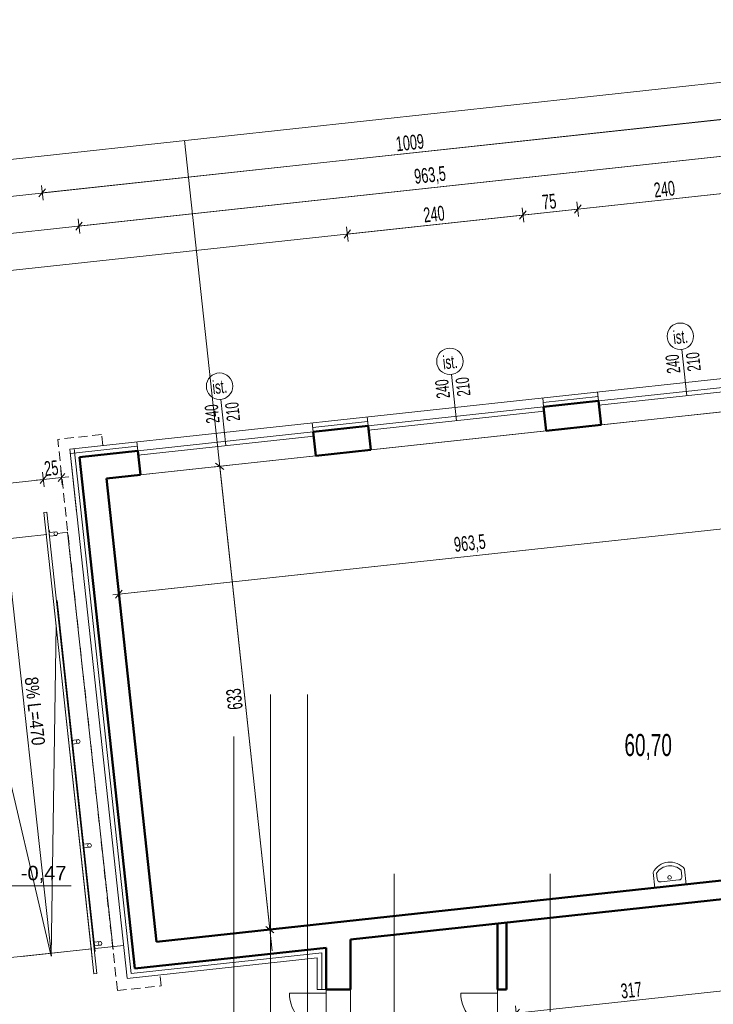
# Model space of a CAD drawing. Header units: millimetres. Extents: x 72202 to 304796, y 21658 to 519946.
# Tile 54 of 93: x 194637 to 195580, y 221999 to 223336. Entities that reach past the tile are written whole.
import ezdxf

# ---------------------------------------------------------------- set-up
doc = ezdxf.new("R2010")
doc.units = ezdxf.units.MM
doc.linetypes.add('DASHED', pattern=[19.05, 12.7, -6.35])
doc.layers.get('Defpoints').update_dxf_attribs({"color": 3})
for name, color, linetype, lineweight in [('DRZWI I OKNA OPISY', 30, 'Continuous', 9), ('linia - gruba - projektowana', 170, 'Continuous', 50), ('linia - meble', 5, 'Continuous', 9), ('LINIA CIENKA', 7, 'Continuous', 13), ('LINIA KRESKOWANIE', 9, 'Continuous', 5), ('LINIA WYMIAROWANIE', 1, 'Continuous', 9), ('OPISY', 251, 'Continuous', 9)]:
    doc.layers.add(name, color=color, linetype=linetype, lineweight=lineweight)
doc.layers.add('LINIA-NIE DRUKOWAĆ', color=3, linetype='Continuous', lineweight=20, plot=False)
doc.styles.add('simplex', font='arial.ttf')
doc.styles.get("Standard").update_dxf_attribs({"font": 'ARIALN.TTF', "width": 0.75})
doc.linetypes.add('GRADZINOWANIE', pattern='A,0.00254,-2.54,[134,ltypeshp.shx,S=2.54,R=0,X=-2.54,Y=0],-5.08,[134,ltypeshp.shx,S=2.54,R=180,X=2.54,Y=0],-2.54', length=10.16254)
doc.dimstyles.new('sebek100', dxfattribs={"dimtxt": 17, "dimasz": 10, "dimexe": 10, "dimexo": 20, "dimgap": 4, "dimtad": 1, "dimrnd": 0.5, "dimtxsty": 'Standard', "dimblk": 'OBLIQUE', "dimcen": 8, "dimclre": 1, "dimazin": 0, "dimtm": 1e-09, "dimtfac": 1, "dimtix": 1, "dimtmove": 1, "dimatfit": 3, "dimldrblk": 'zas', "dimfxl": 0, "dimtolj": 2, "dimlwd": -1, "dimlwe": -1, "dimarcsym": 0})

# ---------------------------------------------------------------- blocks, each defined once
blk = doc.blocks.new('_Oblique')
at = {"color": 0, "linetype": 'ByBlock', "lineweight": -2}
blk.add_line((-0.5, -0.5), (0.5, 0.5), dxfattribs=at)
blk = doc.blocks.new('*D346')
at = {"layer": 'Defpoints', "color": 0, "lineweight": -3, "ltscale": 4}
for p in [(194433.3, 222033.8), (194733.3, 222033.8), (194733.3, 221828.8)]:
    blk.add_point(p, dxfattribs=at)
at = {"layer": 'LINIA WYMIAROWANIE', "color": 1, "ltscale": 4}
for p, q in [((194443.3, 222033.8), (194423.3, 222033.8)), ((194443.3, 221828.8), (194423.3, 221828.8))]:
    blk.add_line(p, q, dxfattribs=at)
at = {"layer": 'LINIA WYMIAROWANIE', "color": 0, "ltscale": 4}
blk.add_line((194433.3, 221828.8), (194433.3, 222033.8), dxfattribs=at)
at = {"layer": 'LINIA WYMIAROWANIE', "color": 0, "ltscale": 4, "xscale": 10, "yscale": 10, "zscale": 10}
for p, rotation in [((194433.3, 222033.8), 90), ((194433.3, 221828.8), 270)]:
    blk.add_blockref('_Oblique', p, dxfattribs=dict(at, rotation=rotation))
at = {"layer": 'LINIA WYMIAROWANIE', "color": 0, "lineweight": -3, "ltscale": 4, "insert": (194419.1, 221931.3), "char_height": 20, "attachment_point": 5, "rotation": 90}
blk.add_mtext('\\A2;205', dxfattribs=at)
blk = doc.blocks.new('zas')
blk = doc.blocks.new('*D347')
at = {"layer": 'Defpoints', "color": 0, "lineweight": -3, "ltscale": 4}
for p in [(195321.2, 223070.8), (195348.2, 222822.1), (195109.5, 222796.5)]:
    blk.add_point(p, dxfattribs=at)
at = {"layer": 'LINIA WYMIAROWANIE', "color": 1, "ltscale": 4}
for p, q in [((195322.3, 223060.9), (195320.2, 223080.7)), ((195083.7, 223035), (195081.6, 223054.9))]:
    blk.add_line(p, q, dxfattribs=at)
at = {"layer": 'LINIA WYMIAROWANIE', "color": 0, "ltscale": 4}
blk.add_line((195082.6, 223045), (195321.2, 223070.8), dxfattribs=at)
at = {"layer": 'LINIA WYMIAROWANIE', "color": 0, "ltscale": 4, "xscale": 10, "yscale": 10, "zscale": 10}
for p, rotation in [((195321.2, 223070.8), 6.182016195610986), ((195082.6, 223045), 186.182016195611)]:
    blk.add_blockref('_Oblique', p, dxfattribs=dict(at, rotation=rotation))
at = {"layer": 'LINIA WYMIAROWANIE', "color": 0, "lineweight": -3, "ltscale": 4, "insert": (195200.4, 223072), "char_height": 20, "attachment_point": 5, "rotation": 6.182}
blk.add_mtext('\\A2;240', dxfattribs=at)
blk = doc.blocks.new('*D348')
at = {"layer": 'Defpoints', "color": 0, "lineweight": -3, "ltscale": 4}
for p in [(195395.8, 223078.9), (195422.7, 222830.4), (195348.2, 222822.1)]:
    blk.add_point(p, dxfattribs=at)
at = {"layer": 'LINIA WYMIAROWANIE', "color": 1, "ltscale": 4}
for p, q in [((195322.3, 223060.9), (195320.2, 223080.7)), ((195396.9, 223068.9), (195394.7, 223088.8))]:
    blk.add_line(p, q, dxfattribs=at)
at = {"layer": 'LINIA WYMIAROWANIE', "color": 0, "ltscale": 4}
blk.add_line((195321.2, 223070.8), (195395.8, 223078.9), dxfattribs=at)
at = {"layer": 'LINIA WYMIAROWANIE', "color": 0, "ltscale": 4, "xscale": 10, "yscale": 10, "zscale": 10}
for p, rotation in [((195395.8, 223078.9), 6.182016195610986), ((195321.2, 223070.8), 186.182016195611)]:
    blk.add_blockref('_Oblique', p, dxfattribs=dict(at, rotation=rotation))
at = {"layer": 'LINIA WYMIAROWANIE', "color": 0, "lineweight": -3, "ltscale": 4, "insert": (195357, 223088.9), "char_height": 20, "attachment_point": 5, "rotation": 6.182}
blk.add_mtext('\\A2;75', dxfattribs=at)
blk = doc.blocks.new('*D349')
at = {"layer": 'Defpoints', "color": 0, "lineweight": -3, "ltscale": 4}
for p in [(195634.4, 223104.7), (195661.4, 222855.9), (195422.7, 222830.4)]:
    blk.add_point(p, dxfattribs=at)
at = {"layer": 'LINIA WYMIAROWANIE', "color": 0, "ltscale": 4}
blk.add_line((195395.8, 223078.9), (195634.4, 223104.7), dxfattribs=at)
at = {"layer": 'LINIA WYMIAROWANIE', "color": 1, "ltscale": 4}
for p, q in [((195635.5, 223094.8), (195633.3, 223114.7)), ((195396.9, 223068.9), (195394.7, 223088.8))]:
    blk.add_line(p, q, dxfattribs=at)
at = {"layer": 'LINIA WYMIAROWANIE', "color": 0, "ltscale": 4, "xscale": 10, "yscale": 10, "zscale": 10}
for p, rotation in [((195634.4, 223104.7), 6.182016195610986), ((195395.8, 223078.9), 186.182016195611)]:
    blk.add_blockref('_Oblique', p, dxfattribs=dict(at, rotation=rotation))
at = {"layer": 'LINIA WYMIAROWANIE', "color": 0, "lineweight": -3, "ltscale": 4, "insert": (195513.6, 223105.9), "char_height": 20, "attachment_point": 5, "rotation": 6.182}
blk.add_mtext('\\A2;240', dxfattribs=at)
blk = doc.blocks.new('*D335')
at = {"layer": 'Defpoints', "color": 0, "lineweight": -3, "ltscale": 4}
for p in [(195670.5, 223209), (195702.7, 222910.7), (194700, 222802.5)]:
    blk.add_point(p, dxfattribs=at)
at = {"layer": 'LINIA WYMIAROWANIE', "color": 1, "ltscale": 4}
for p, q in [((195671.6, 223199.1), (195669.4, 223219)), ((194668.9, 223090.9), (194666.8, 223110.8))]:
    blk.add_line(p, q, dxfattribs=at)
at = {"layer": 'LINIA WYMIAROWANIE', "color": 0, "ltscale": 4}
blk.add_line((194667.8, 223100.8), (195670.5, 223209), dxfattribs=at)
at = {"layer": 'LINIA WYMIAROWANIE', "color": 0, "ltscale": 4, "xscale": 10, "yscale": 10, "zscale": 10}
for p, rotation in [((195670.5, 223209), 6.159668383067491), ((194667.8, 223100.8), 186.1596683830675)]:
    blk.add_blockref('_Oblique', p, dxfattribs=dict(at, rotation=rotation))
at = {"layer": 'LINIA WYMIAROWANIE', "color": 0, "lineweight": -3, "ltscale": 4, "insert": (195167.6, 223169.1), "char_height": 20, "attachment_point": 5, "rotation": 6.1597}
blk.add_mtext('\\A2;1009', dxfattribs=at)
blk = doc.blocks.new('*D351')
at = {"layer": 'Defpoints', "color": 0, "lineweight": -3, "ltscale": 4}
for p in [(195675.7, 223159.5), (195717.9, 222770.6), (194759.4, 222672.4)]:
    blk.add_point(p, dxfattribs=at)
at = {"layer": 'LINIA WYMIAROWANIE', "color": 0, "ltscale": 4}
blk.add_line((194717.8, 223055.7), (195675.7, 223159.5), dxfattribs=at)
at = {"layer": 'LINIA WYMIAROWANIE', "color": 1, "ltscale": 4}
for p, q in [((195676.8, 223149.6), (195674.7, 223169.4)), ((194718.9, 223045.8), (194716.8, 223065.7))]:
    blk.add_line(p, q, dxfattribs=at)
at = {"layer": 'LINIA WYMIAROWANIE', "color": 0, "ltscale": 4, "xscale": 10, "yscale": 10, "zscale": 10}
for p, rotation in [((195675.7, 223159.5), 6.182017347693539), ((194717.8, 223055.7), 186.1820173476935)]:
    blk.add_blockref('_Oblique', p, dxfattribs=dict(at, rotation=rotation))
at = {"layer": 'LINIA WYMIAROWANIE', "color": 0, "lineweight": -3, "ltscale": 4, "insert": (195195.1, 223123.5), "char_height": 20, "attachment_point": 5, "rotation": 6.182}
blk.add_mtext('\\A2;963,5', dxfattribs=at)
blk = doc.blocks.new('*D444')
at = {"layer": 'Defpoints', "color": 0, "lineweight": -3, "ltscale": 4}
for p in [(195613.4, 222156.5), (195298.8, 222109.8), (195312.1, 221986.5)]:
    blk.add_point(p, dxfattribs=at)
at = {"layer": 'LINIA WYMIAROWANIE', "color": 0, "ltscale": 4}
blk.add_line((195628.1, 222020.7), (195312.1, 221986.5), dxfattribs=at)
at = {"layer": 'LINIA WYMIAROWANIE', "ltscale": 4}
for p, q in [((195627.1, 222030.7), (195629.2, 222010.8)), ((195311.1, 221996.5), (195313.2, 221976.6))]:
    blk.add_line(p, q, dxfattribs=at)
at = {"layer": 'LINIA WYMIAROWANIE', "color": 0, "ltscale": 4, "xscale": 10, "yscale": 10, "zscale": 10}
for p, rotation in [((195628.1, 222020.7), 6.18201734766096), ((195312.1, 221986.5), 186.182017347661)]:
    blk.add_blockref('_Oblique', p, dxfattribs=dict(at, rotation=rotation))
at = {"layer": 'LINIA WYMIAROWANIE', "color": 0, "lineweight": -3, "ltscale": 4, "insert": (195468.6, 222017.8), "char_height": 20, "attachment_point": 5, "rotation": 6.182}
blk.add_mtext('\\A2;317', dxfattribs=at)
blk = doc.blocks.new('*D445')
at = {"layer": 'Defpoints', "color": 0, "lineweight": -3, "ltscale": 4}
for p in [(195712.9, 222816.5), (194755, 222712.7), (195729.9, 222659.4)]:
    blk.add_point(p, dxfattribs=at)
at = {"layer": 'LINIA WYMIAROWANIE', "color": 1, "ltscale": 4}
for p, q in [((195729.4, 222664.4), (195731, 222649.5)), ((194771.5, 222560.6), (194773.1, 222545.7))]:
    blk.add_line(p, q, dxfattribs=at)
at = {"layer": 'LINIA WYMIAROWANIE', "color": 0, "ltscale": 4}
blk.add_line((194772, 222555.7), (195729.9, 222659.4), dxfattribs=at)
at = {"layer": 'LINIA WYMIAROWANIE', "color": 0, "ltscale": 4, "xscale": 10, "yscale": 10, "zscale": 10}
for p, rotation in [((195729.9, 222659.4), 6.182017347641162), ((194772, 222555.7), 186.1820173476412)]:
    blk.add_blockref('_Oblique', p, dxfattribs=dict(at, rotation=rotation))
at = {"layer": 'LINIA WYMIAROWANIE', "color": 0, "lineweight": -3, "ltscale": 4, "insert": (195249.2, 222623.5), "char_height": 20, "attachment_point": 5, "rotation": 6.182}
blk.add_mtext('\\A2;963,5', dxfattribs=at)
blk = doc.blocks.new('*D447')
at = {"layer": 'Defpoints', "color": 0, "lineweight": -3, "ltscale": 4}
for p in [(194755, 222712.7), (194977.3, 222100.1), (194823.2, 222083.4)]:
    blk.add_point(p, dxfattribs=at)
at = {"layer": 'LINIA WYMIAROWANIE', "color": 1, "ltscale": 4}
for p, q in [((194899.2, 222728.4), (194919, 222730.5)), ((194967.3, 222099), (194987.2, 222101.2))]:
    blk.add_line(p, q, dxfattribs=at)
at = {"layer": 'LINIA WYMIAROWANIE', "color": 0, "ltscale": 4}
blk.add_line((194909.1, 222729.4), (194977.3, 222100.1), dxfattribs=at)
at = {"layer": 'LINIA WYMIAROWANIE', "color": 0, "ltscale": 4, "xscale": 10, "yscale": 10, "zscale": 10}
for p, rotation in [((194909.1, 222729.4), 96.18201734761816), ((194977.3, 222100.1), 276.1820173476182)]:
    blk.add_blockref('_Oblique', p, dxfattribs=dict(at, rotation=rotation))
at = {"layer": 'LINIA WYMIAROWANIE', "color": 0, "lineweight": -3, "ltscale": 4, "insert": (194929.1, 222413.2), "char_height": 20, "attachment_point": 5, "rotation": 96.182}
blk.add_mtext('\\A2;633', dxfattribs=at)
blk = doc.blocks.new('*D451')
at = {"layer": 'Defpoints', "color": 0, "lineweight": -3, "ltscale": 4}
for p in [(194660.4, 222635.3), (194468.9, 222614.6), (194721.3, 222072.5)]:
    blk.add_point(p, dxfattribs=at)
at = {"layer": 'LINIA WYMIAROWANIE', "ltscale": 4}
for p, q in [((194478.8, 222615.6), (194459, 222613.5)), ((194539.8, 222052.8), (194519.9, 222050.7))]:
    blk.add_line(p, q, dxfattribs=at)
at = {"layer": 'LINIA WYMIAROWANIE', "color": 0, "ltscale": 4}
blk.add_line((194529.9, 222051.8), (194468.9, 222614.6), dxfattribs=at)
at = {"layer": 'LINIA WYMIAROWANIE', "color": 0, "ltscale": 4, "xscale": 10, "yscale": 10, "zscale": 10}
for p, rotation in [((194468.9, 222614.6), 96.18201734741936), ((194529.9, 222051.8), 276.1820173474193)]:
    blk.add_blockref('_Oblique', p, dxfattribs=dict(at, rotation=rotation))
at = {"layer": 'LINIA WYMIAROWANIE', "color": 0, "lineweight": -3, "ltscale": 4, "insert": (194485.3, 222331.6), "char_height": 20, "attachment_point": 5, "rotation": 96.182}
blk.add_mtext('\\A2;566', dxfattribs=at)
blk = doc.blocks.new('*D453')
at = {"layer": 'Defpoints', "color": 0, "lineweight": -3, "ltscale": 4}
for p in [(194669.4, 222711.5), (194680.8, 222606.6), (194564.9, 222576.8)]:
    blk.add_point(p, dxfattribs=at)
at = {"layer": 'LINIA WYMIAROWANIE', "color": 1, "ltscale": 4}
for p, q in [((194670.5, 222701.5), (194668.3, 222721.4)), ((194552.8, 222688.8), (194550.6, 222708.6))]:
    blk.add_line(p, q, dxfattribs=at)
at = {"layer": 'LINIA WYMIAROWANIE', "color": 0, "ltscale": 4}
blk.add_line((194551.7, 222698.7), (194669.4, 222711.5), dxfattribs=at)
at = {"layer": 'LINIA WYMIAROWANIE', "color": 0, "ltscale": 4, "xscale": 10, "yscale": 10, "zscale": 10}
for p, rotation in [((194669.4, 222711.5), 6.182017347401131), ((194551.7, 222698.7), 186.1820173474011)]:
    blk.add_blockref('_Oblique', p, dxfattribs=dict(at, rotation=rotation))
at = {"layer": 'LINIA WYMIAROWANIE', "color": 0, "lineweight": -3, "ltscale": 4, "insert": (194609, 222719.2), "char_height": 20, "attachment_point": 5, "rotation": 6.182}
blk.add_mtext('\\A2;120', dxfattribs=at)
blk = doc.blocks.new('*D454')
at = {"layer": 'Defpoints', "color": 0, "lineweight": -3, "ltscale": 4}
for p in [(194693.9, 222714.1), (194702.2, 222638), (194679, 222622.5)]:
    blk.add_point(p, dxfattribs=at)
at = {"layer": 'LINIA WYMIAROWANIE', "color": 1, "ltscale": 4}
for p, q in [((194670.5, 222701.5), (194668.3, 222721.4)), ((194695, 222704.2), (194692.9, 222724.1))]:
    blk.add_line(p, q, dxfattribs=at)
at = {"layer": 'LINIA WYMIAROWANIE', "color": 0, "ltscale": 4}
for p, q in [((194669.4, 222711.5), (194659.5, 222710.4)), ((194669.4, 222711.5), (194693.9, 222714.1)), ((194693.9, 222714.1), (194703.9, 222715.2))]:
    blk.add_line(p, q, dxfattribs=at)
at = {"layer": 'LINIA WYMIAROWANIE', "color": 0, "ltscale": 4, "xscale": 10, "yscale": 10, "zscale": 10}
for p, rotation in [((194669.4, 222711.5), 6.182017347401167), ((194693.9, 222714.1), 186.1820173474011)]:
    blk.add_blockref('_Oblique', p, dxfattribs=dict(at, rotation=rotation))
at = {"layer": 'LINIA WYMIAROWANIE', "color": 0, "lineweight": -3, "ltscale": 4, "insert": (194680.1, 222726.9), "char_height": 20, "attachment_point": 5, "rotation": 6.182}
blk.add_mtext('\\A2;25', dxfattribs=at)
blk = doc.blocks.new('1')
at = {"layer": 'linia - meble'}
for p, q in [((196048.3, 221570.8), (196030.7, 221570.8)), ((196031.7, 221566.8), (196038.3, 221566.8)), ((196048.3, 221534.8), (196048.3, 221570.8)), ((196042.3, 221542.8), (196042.3, 221562.8)), ((196048.3, 221534.8), (196030.7, 221534.8)), ((196038.3, 221538.8), (196031.7, 221538.8))]:
    blk.add_line(p, q, dxfattribs=at)
blk.add_circle((196038.3, 221552.8), 2, dxfattribs=at)
for centre, radius, start, end in [((196042.7, 221552.8), 21.7, 123.855, 236.145), ((196043.5, 221552.8), 18.3, 130.1905, 229.8095), ((196038.8, 221563.3), 3.54, 351.8699, 98.1301), ((196038.8, 221542.3), 3.54, 261.8699, 8.1301)]:
    blk.add_arc(centre, radius, start, end, dxfattribs=at)

msp = doc.modelspace()

# ---------------------------------------------------------------- linework, layer by layer
at = {"layer": 'DRZWI I OKNA OPISY'}
for p, q in [((195543.959, 222825.363), (195537.18, 222888.183)), ((195543.959, 222825.363), (195537.18, 222888.183)), ((195230.791, 222791.441), (195224.012, 222854.262)), ((195230.791, 222791.441), (195224.012, 222854.262)), ((194917.623, 222757.52), (194910.843, 222820.34)), ((194917.623, 222757.52), (194910.843, 222820.34))]:
    msp.add_line(p, q, dxfattribs=at)
for centre in [(195535.248, 222906.079), (195222.093, 222872.035), (194908.912, 222838.236)]:
    msp.add_circle(centre, 18, dxfattribs=at)
at = {"layer": 'linia - gruba - projektowana'}
for p, q in [((195349.447, 222810.329), (195424.011, 222818.405)), ((195349.447, 222810.329), (195353.001, 222777.521)), ((195424.011, 222818.405), (195427.565, 222785.597)), ((195036.279, 222776.407), (195110.843, 222784.484)), ((195110.843, 222784.484), (195114.397, 222751.676)), ((195353.001, 222777.521), (195427.565, 222785.597)), ((195036.279, 222776.407), (195039.833, 222743.599)), ((194718.637, 222742.001), (194797.675, 222750.562)), ((194797.675, 222750.562), (194801.228, 222717.754)), ((195039.833, 222743.599), (195114.397, 222751.676)), ((194718.637, 222742.001), (194793.911, 222047.066)), ((194754.999, 222712.747), (194801.228, 222717.754)), ((194754.999, 222712.747), (194823.165, 222083.428)), ((194823.165, 222083.428), (195612.086, 222168.881)), ((195086.792, 222086.837), (195614.778, 222144.027)), ((195286.792, 222018.846), (195286.792, 222108.5)), ((195298.792, 222018.846), (195298.792, 222109.8)), ((194793.911, 222047.066), (195053.792, 222075.216)), ((195053.792, 222018.846), (195053.792, 222075.216)), ((195086.792, 222018.846), (195086.792, 222086.837)), ((195086.792, 222018.846), (195053.792, 222018.846)), ((195286.792, 222018.846), (195298.792, 222018.846))]:
    msp.add_line(p, q, dxfattribs=at)
at = {"layer": 'LINIA CIENKA'}
for p, q in [((195708.044, 222860.976), (194705.401, 222752.768)), ((195662.616, 222844.25), (195424.011, 222818.405)), ((195663.262, 222838.285), (195424.657, 222812.44)), ((195424.011, 222818.405), (195422.714, 222830.429)), ((195110.843, 222784.484), (195349.447, 222810.329)), ((195349.447, 222810.329), (195348.15, 222822.352)), ((195666.169, 222811.442), (195427.565, 222785.597)), ((195110.843, 222784.484), (195109.545, 222796.508)), ((195111.489, 222778.519), (195350.093, 222804.364)), ((195036.279, 222776.407), (195034.981, 222788.431)), ((194797.675, 222750.562), (195036.279, 222776.407)), ((194798.321, 222744.597), (195036.925, 222770.442)), ((195353.001, 222777.521), (195114.397, 222751.676)), ((194797.675, 222750.562), (194796.377, 222762.586)), ((194714.632, 222667.542), (194705.401, 222752.768)), ((194705.405, 222752.732), (194783.262, 222033.937)), ((195039.833, 222743.599), (194801.228, 222717.754)), ((194670.04, 222666.529), (194674.216, 222666.981)), ((194670.04, 222666.529), (194735.514, 222062.064)), ((194674.216, 222666.981), (194742.059, 222040.645)), ((194673.902, 222636.772), (194563.91, 222624.858)), ((194686.933, 222640.595), (194677.19, 222639.539)), ((194677.729, 222634.569), (194677.19, 222639.539)), ((194677.715, 222642.115), (194677.984, 222639.626)), ((194688.681, 222638.372), (194702.102, 222639.826)), ((194764.116, 222073.209), (194701.993, 222639.814)), ((194680.288, 222064.129), (194618.536, 222630.774)), ((194687.472, 222635.624), (194677.729, 222634.569)), ((194682.209, 222554.186), (194737.883, 222040.192)), ((194687.987, 222547.264), (194700.372, 222432.933)), ((194739.623, 222070.556), (194689.301, 222535.142)), ((194679.972, 222064.095), (194686.578, 222513.847)), ((194679.972, 222064.095), (194577.219, 222501.993)), ((194700.862, 222420.997), (194700.324, 222425.968)), ((194717.519, 222358.225), (194707.776, 222357.169)), ((194718.057, 222353.254), (194708.314, 222352.198)), ((194732.811, 222217.05), (194723.068, 222215.995)), ((194733.35, 222212.08), (194723.607, 222211.024)), ((194747.229, 222083.933), (194737.486, 222082.877)), ((194747.768, 222078.962), (194738.025, 222077.906)), ((194739.623, 222074.473), (194778.397, 222078.673)), ((194735.284, 222074.003), (194625.292, 222062.089)), ((194640.227, 222063.707), (194734.653, 222073.934)), ((194783.292, 222033.846), (195041.792, 222061.846)), ((195041.792, 222018.846), (195041.792, 222061.846)), ((194742.059, 222040.645), (194737.883, 222040.192)), ((195053.792, 222013.846), (195003.792, 222013.846)), ((195053.792, 222018.846), (195041.792, 222018.846)), ((195053.792, 222018.846), (195053.792, 221858.846)), ((195053.792, 222018.846), (195053.792, 222013.846)), ((195286.792, 222013.846), (195236.792, 222013.846)), ((195286.792, 222018.846), (195286.792, 222013.846))]:
    msp.add_line(p, q, dxfattribs=at)
at = {"layer": 'LINIA CIENKA', "color": 8, "linetype": 'DASHED'}
for p, q in [((194748.526, 222772.509), (194688.872, 222766.071)), ((194750.141, 222757.596), (194748.523, 222772.532)), ((194769.975, 222017.315), (194688.872, 222766.071)), ((194829.626, 222023.777), (194828.011, 222038.689)), ((194769.975, 222017.315), (194829.626, 222023.777))]:
    msp.add_line(p, q, dxfattribs=at)
at = {"layer": 'LINIA CIENKA'}
for centre in [(194686.208, 222638.002), (194716.794, 222355.631), (194732.086, 222214.457), (194746.504, 222081.339)]:
    msp.add_circle(centre, 2.5, dxfattribs=at)
for centre in [(195053.792, 222013.846), (195286.792, 222013.846)]:
    msp.add_arc(centre, 50, 180, 270, dxfattribs=at)
at = {"layer": 'LINIA KRESKOWANIE', "linetype": 'GRADZINOWANIE', "ltscale": 0.6}
for p, q in [((195423.384, 222824.219), (195348.817, 222816.172)), ((195110.202, 222790.42), (195035.635, 222782.373)), ((194797.021, 222756.621), (194706.044, 222746.802)), ((194788.592, 222040.455), (194711.366, 222753.414)), ((194788.592, 222040.455), (195047.792, 222068.531)), ((195047.792, 222018.846), (195047.792, 222068.531))]:
    msp.add_line(p, q, dxfattribs=at)
at = {"layer": 'LINIA-NIE DRUKOWAĆ'}
for p, q in [((194214.956, 223101.854), (198960.201, 223615.845)), ((194220.341, 223052.144), (198965.585, 223566.136)), ((194225.725, 223002.435), (198970.969, 223516.427)), ((194231.11, 222952.726), (198976.354, 223466.718)), ((194861.177, 223171.85), (194980.385, 222071.304)), ((198980.398, 223011.506), (194763.68, 222554.763)), ((194978.292, 221020.846), (194978.292, 222419.612)), ((195028.292, 221020.846), (195028.292, 222419.612)), ((194928.292, 221020.846), (194928.292, 222362.46)), ((195146.292, 221719.069), (195146.292, 222175.73)), ((195358.292, 221719.069), (195358.292, 222175.73))]:
    msp.add_line(p, q, dxfattribs=at)
for points in [[(195712.896, 222816.503), (194754.999, 222712.747), (194823.165, 222083.428), (195752.231, 222184.061), (195740.923, 222288.451), (195767.766, 222291.358), (195769.778, 222291.358), (195712.896, 222816.503)], [(195286.792, 222108.5), (195086.792, 222086.837), (195086.792, 221842.846), (195120.792, 221842.846), (195120.792, 221808.846), (195286.792, 221808.846), (195286.792, 222108.5)]]:
    msp.add_lwpolyline(points, dxfattribs=at)
at = {"layer": 'OPISY'}
msp.add_line((194603.425, 222159.64), (194707.149, 222159.588), dxfattribs=at)

# ---------------------------------------------------------------- block references
at = {"layer": 'LINIA WYMIAROWANIE', "lineweight": -3, "xscale": 1.2, "yscale": 1.2, "zscale": 1.2, "rotation": 276.1820173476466}
msp.add_blockref('1', (-94129.693, 427418.845), dxfattribs=at)

# ---------------------------------------------------------------- texts
at = {"layer": 'DRZWI I OKNA OPISY', "char_height": 18, "width": 130, "attachment_point": 5}
for s, insert, rotation in [('ist. ', (195535.437, 222905.13), 6.159669), ('210', (195553.052, 222871.453), 96.159668), ('210', (195553.052, 222871.453), 96.159668), ('ist. ', (195222.282, 222871.086), 6.159669), ('240', (195525.252, 222868.453), 96.159668), ('240', (195525.252, 222868.453), 96.159668), ('240', (195212.083, 222834.531), 96.159668), ('240', (195212.083, 222834.531), 96.159668), ('210', (195239.884, 222837.532), 96.159668), ('210', (195239.884, 222837.532), 96.159668), ('ist. ', (194909.101, 222837.287), 6.159669), ('240', (194898.915, 222800.61), 96.159668), ('240', (194898.915, 222800.61), 96.159668), ('210', (194926.715, 222803.61), 96.159668), ('210', (194926.715, 222803.61), 96.159668)]:
    msp.add_mtext(s, dxfattribs=dict(at, insert=insert, rotation=rotation))
at = {"layer": 'LINIA CIENKA'}
msp.add_text('8%%% L=470 ', height=18, rotation=276.182017, dxfattribs=at).set_placement((194644.002, 222442.363))
at = {"layer": 'LINIA-NIE DRUKOWAĆ', "insert": (195459.306, 222365.88), "char_height": 30, "width": 125.07, "attachment_point": 1}
msp.add_mtext('60,70', dxfattribs=at)
at = {"layer": 'OPISY', "insert": (194638.735, 222186.718), "char_height": 19.5, "width": 125.07, "attachment_point": 1, "style": 'simplex'}
msp.add_mtext('-0,47', dxfattribs=at)

# ---------------------------------------------------------------- dimensions: what is measured, and where the dimension line sits
at = {"layer": 'LINIA WYMIAROWANIE', "lineweight": -3, "ltscale": 4}
for p1, p2, distance, text, override, picture, middle in [((194700.034, 222802.494), (195702.678, 222910.702), 300.063, '1009', {"dimtxt": 20, "dimrnd": 0, "dimtfill": 1, "dimarcsym": 2}, '*D335', (195167.635, 223169.058)), ((194721.342, 222072.493), (194660.379, 222635.307), 192.591, '566', {"dimtxt": 20, "dimtad": 4, "dimrnd": 0, "dimclre": 256, "dimtfill": 1, "dimarcsym": 2}, '*D451', (194485.26, 222331.63))]:
    dim = msp.add_aligned_dim(p1=p1, p2=p2, distance=distance, text=text, dimstyle='sebek100', override=override, dxfattribs=at)
    dim.commit()
    dim.dimension.update_dxf_attribs({"geometry": picture, "text_midpoint": middle})
for base, p1, p2, angle, picture, middle in [((195675.744, 223159.497), (194759.37, 222672.388), (195717.87, 222770.58), 186.182017, '*D351', (195195.07, 223123.545)), ((195634.406, 223104.727), (195422.714, 222830.429), (195661.354, 222855.937), 186.182016, '*D349', (195513.574, 223105.933)), ((195395.802, 223078.882), (195348.173, 222822.137), (195422.714, 222830.429), 186.182016, '*D348', (195356.994, 223088.932)), ((195321.238, 223070.806), (195109.545, 222796.508), (195348.173, 222822.137), 186.182016, '*D347', (195200.405, 223072.012)), ((194433.292, 222033.846), (194733.262, 221828.846), (194733.292, 222033.846), 90, '*D346', (194419.081, 221931.346))]:
    dim = msp.add_linear_dim(base=base, p1=p1, p2=p2, angle=angle, dimstyle='sebek100', override={"dimtxt": 20, "dimrnd": 0, "dimtfill": 1, "dimarcsym": 2}, dxfattribs=at)
    dim.commit()
    dim.dimension.update_dxf_attribs({"geometry": picture, "text_midpoint": middle})
for p2, distance, override, picture, middle in [((195712.896, 222816.503), -158, {"dimtxt": 20, "dimrnd": 0, "dimfxl": 5, "dimtfill": 1, "dimarcsym": 2}, '*D445', (195249.237, 222623.47)), ((194823.165, 222083.428), 155, {"dimtxt": 20, "dimtad": 4, "dimrnd": 0, "dimtfill": 1, "dimarcsym": 2}, '*D447', (194929.052, 222413.248))]:
    dim = msp.add_aligned_dim(p1=(194754.999, 222712.747), p2=p2, distance=distance, dimstyle='sebek100', override=override, dxfattribs=at)
    dim.commit()
    dim.dimension.update_dxf_attribs({"geometry": picture, "text_midpoint": middle})
for base, p1, p2, angle, text, override, picture, middle in [((194669.399, 222711.453), (194564.896, 222576.754), (194680.76, 222606.559), 186.182017, '120', {"dimtxt": 20, "dimrnd": 0, "dimtfill": 1, "dimarcsym": 2}, '*D453', (194609.013, 222719.207)), ((194693.948, 222714.112), (194679.032, 222622.513), (194702.192, 222637.999), 186.182017, '25', {"dimtxt": 20, "dimrnd": 0, "dimtfill": 1, "dimarcsym": 2}, '*D454', (194680.143, 222726.911)), ((195312.146, 221986.517), (195613.432, 222156.454), (195298.792, 222109.8), 6.182017, '317', {"dimtxt": 20, "dimrnd": 0, "dimclre": 256, "dimtfill": 1, "dimarcsym": 2}, '*D444', (195468.608, 222017.76))]:
    dim = msp.add_linear_dim(base=base, p1=p1, p2=p2, angle=angle, text=text, dimstyle='sebek100', override=override, dxfattribs=at)
    dim.commit()
    dim.dimension.update_dxf_attribs({"geometry": picture, "text_midpoint": middle})

doc.saveas('drawing.dxf')
